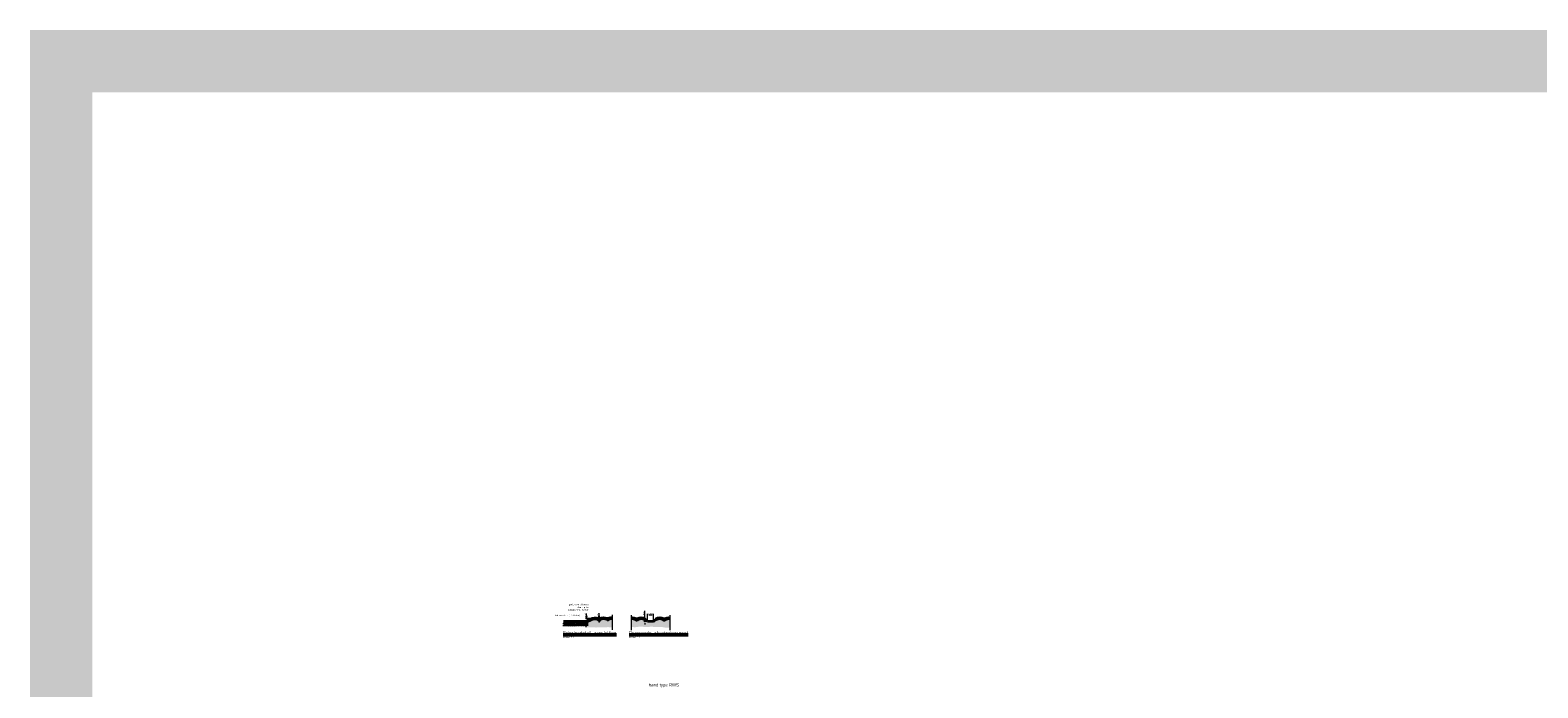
# Model space of a CAD drawing. Header units: metres. Extents: x -699 to 2316, y -1199 to 781.
# Tile 183 of 256: x -9 to 16, y -48 to -38. Entities that reach past the tile are written whole.
import ezdxf
from ezdxf.enums import TextEntityAlignment as Align

# ---------------------------------------------------------------- set-up
doc = ezdxf.new("R2010")
doc.units = ezdxf.units.M
doc.header["$PDMODE"] = 1
doc.linetypes.add('XX-CENTER', pattern=[8, 5, -1, 1, -1])
for name, color, linetype, lineweight in [('N-WA-VH-VERHARDING_ASFALT-A-20', 252, 'Continuous', 18), ('N-WE-VH-KANTVERHARDING-G', 210, 'Continuous', 35), ('N-WE-VH-KANTVERHARDING-GD', 210, 'Continuous', 50), ('X-XX-AL-M', 7, 'Continuous', 18), ('X-XX-AL-T25', 7, 'Continuous', 25), ('X-XX-AL-T50', 130, 'Continuous', 50), ('X-XX-AL-VERWIJZING_DOORSNEDE-G', 7, 'XX-CENTER', 18)]:
    doc.layers.add(name, color=color, linetype=linetype, lineweight=lineweight)
doc.layers.add('to-xx-view', color=1, linetype='Continuous', lineweight=25, plot=False)
doc.styles.add('NLCS-ISO', font='NLCS-ISO.ttf')
doc.styles.add('NLCS-ISO Standaard', font='NLCS-ISO.ttf')
doc.styles.add('NLCS-ISO-M10-T25', font='NLCS-ISO.ttf', dxfattribs={"height": 0.025})
doc.styles.add('rtw_iso', font='iso-rtw.shx')
doc.dimstyles.new('NLCS-M10-T25-Pijl-A', dxfattribs={"dimtxt": 0.025, "dimasz": 0.01875, "dimexe": 0.02, "dimexo": 0.02, "dimgap": 0.007, "dimtad": 1, "dimlfac": -1, "dimzin": 0, "dimdsep": 46, "dimtxsty": 'NLCS-ISO Standaard', "dimblk": 'Pijl', "dimblk1": 'Pijl', "dimblk2": 'Pijl', "dimcen": 2.5, "dimdle": 2, "dimclrd": 256, "dimclre": 256, "dimclrt": 256, "dimadec": 0, "dimazin": 0, "dimtfac": 1, "dimtofl": 0, "dimtmove": 0, "dimatfit": 3, "dimldrblk": 'Pijl', "dimfxl": 1, "dimtolj": 1, "dimtzin": 0, "dimlwd": 18, "dimlwe": 18, "dimarcsym": 0})
doc.dimstyles.new('NLCS-M10-T25-PIJL_A_L2_H2', dxfattribs={"dimscale": 0.01, "dimtxt": 2.5, "dimasz": 2.5, "dimexe": 2, "dimexo": 2, "dimgap": 0.7, "dimtad": 1, "dimzin": 0, "dimdsep": 46, "dimtxsty": 'NLCS-ISO-M10-T25', "dimcen": 0, "dimdle": 2, "dimclrd": 256, "dimclre": 256, "dimclrt": 256, "dimazin": 0, "dimtfac": 1, "dimtdec": 3, "dimtofl": 0, "dimtmove": 0, "dimatfit": 3, "dimfxl": 2, "dimtfillclr": 256, "dimtolj": 1, "dimtzin": 0, "dimlwd": -1, "dimlwe": -1, "dimarcsym": 0})

# ---------------------------------------------------------------- blocks, each defined once
blk = doc.blocks.new('Pijl')
h = blk.add_hatch(color=256)
h.paths.add_polyline_path([(0, 0), (-1.8, 0.4), (-1.8, 0)])
h.paths.add_polyline_path([(-1.8, 0), (-1.8, -0.4), (0, 0)])
for p, q in [((-1.9, 0), (0, 0)), ((0, 0), (-1.8, 0.4)), ((-1.8, 0.4), (-1.8, -0.4)), ((0, 0), (-1.8, -0.4))]:
    blk.add_line(p, q)
blk = doc.blocks.new('*D2308')
at = {"layer": 'Defpoints', "color": 0, "transparency": 16777216}
for p in [(0.545, -47.307), (0.545, -47.334), (0.618, -47.307)]:
    blk.add_point(p, dxfattribs=at)
at = {"layer": 'X-XX-AL-M', "lineweight": 18, "transparency": 16777216}
for p, q in [((0.598, -47.307), (0.525, -47.307)), ((0.545, -47.289), (0.545, -47.226)), ((0.545, -47.353), (0.545, -47.371))]:
    blk.add_line(p, q, dxfattribs=at)
at = {"layer": 'X-XX-AL-M', "lineweight": 18, "transparency": 16777216, "xscale": 0.01875, "yscale": 0.01875, "zscale": 0.01875}
for p, rotation in [((0.545, -47.307), 270), ((0.545, -47.334), 90)]:
    blk.add_blockref('Pijl', p, dxfattribs=dict(at, rotation=rotation))
at = {"layer": 'X-XX-AL-M', "transparency": 16777216, "insert": (0.526, -47.248), "char_height": 0.025, "attachment_point": 5, "rotation": 90, "style": 'NLCS-ISO Standaard'}
blk.add_mtext('\\A1;25', dxfattribs=at)
blk = doc.blocks.new('*D2309')
at = {"layer": 'Defpoints', "color": 0, "transparency": 16777216}
for p in [(0.344, -47.31), (0.344, -47.359), (0.478, -47.31)]:
    blk.add_point(p, dxfattribs=at)
at = {"layer": 'X-XX-AL-M', "lineweight": 18, "transparency": 16777216}
for p, q in [((0.458, -47.31), (0.324, -47.31)), ((0.344, -47.291), (0.344, -47.229)), ((0.344, -47.378), (0.344, -47.397))]:
    blk.add_line(p, q, dxfattribs=at)
at = {"layer": 'X-XX-AL-M', "lineweight": 18, "transparency": 16777216, "xscale": 0.01875, "yscale": 0.01875, "zscale": 0.01875}
for p, rotation in [((0.344, -47.31), 270), ((0.344, -47.359), 90)]:
    blk.add_blockref('Pijl', p, dxfattribs=dict(at, rotation=rotation))
at = {"layer": 'X-XX-AL-M', "transparency": 16777216, "insert": (0.325, -47.251), "char_height": 0.025, "attachment_point": 5, "rotation": 90, "style": 'NLCS-ISO Standaard'}
blk.add_mtext('\\A1;50', dxfattribs=at)
blk = doc.blocks.new('*D2310')
at = {"layer": 'Defpoints', "color": 0, "transparency": 16777216}
for p in [(1.319, -47.359), (1.419, -47.254), (1.419, -47.359)]:
    blk.add_point(p, dxfattribs=at)
at = {"layer": 'X-XX-AL-M', "transparency": 16777216}
for p, q in [((1.319, -47.339), (1.319, -47.234)), ((1.344, -47.254), (1.394, -47.254)), ((1.419, -47.339), (1.419, -47.234))]:
    blk.add_line(p, q, dxfattribs=at)
for points in [[(1.344, -47.25), (1.344, -47.258), (1.319, -47.254)], [(1.394, -47.25), (1.394, -47.258), (1.419, -47.254)]]:
    blk.add_solid(points, dxfattribs=at)
at = {"layer": 'X-XX-AL-M', "transparency": 16777216, "insert": (1.369, -47.234), "char_height": 0.025, "attachment_point": 5, "style": 'NLCS-ISO-M10-T25'}
blk.add_mtext('\\A1;0.10', dxfattribs=at)
blk = doc.blocks.new('*D2311')
at = {"layer": 'Defpoints', "color": 0, "transparency": 16777216}
for p in [(1.219, -47.309), (1.28, -47.309), (1.319, -47.359)]:
    blk.add_point(p, dxfattribs=at)
at = {"layer": 'X-XX-AL-M', "transparency": 16777216}
for p, q in [((1.239, -47.309), (1.3, -47.309)), ((1.299, -47.359), (1.26, -47.359)), ((1.28, -47.284), (1.28, -47.19)), ((1.28, -47.384), (1.28, -47.409))]:
    blk.add_line(p, q, dxfattribs=at)
for points in [[(1.276, -47.284), (1.284, -47.284), (1.28, -47.309)], [(1.276, -47.384), (1.284, -47.384), (1.28, -47.359)]]:
    blk.add_solid(points, dxfattribs=at)
at = {"layer": 'X-XX-AL-M', "transparency": 16777216, "insert": (1.26, -47.224), "char_height": 0.025, "attachment_point": 5, "rotation": 90, "style": 'NLCS-ISO-M10-T25'}
blk.add_mtext('\\A1;0.05', dxfattribs=at)

msp = doc.modelspace()

# ---------------------------------------------------------------- hatches: boundary and pattern name
at = {"layer": 'N-WA-VH-VERHARDING_ASFALT-A-20'}
h = msp.add_hatch(dxfattribs=at)
h.set_pattern_fill('VD-SMAB', color=256, scale=0.25, style=0, pattern_type=2)
h.set_pattern_definition([(45, (-392.5052, 448.94747), (-0.0165728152, 0.0165728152), []), (45, (-392.488627, 448.94747), (-0.0165728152, 0.0165728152), [0, -0.0234375])])
h.paths.add_polyline_path([(-0.0292, -47.3664), (-0.0292, -47.4354), (0.3439, -47.4285), (0.3444, -47.3594)])
msp.add_hatch(color=254, dxfattribs=at).paths.add_polyline_path([(0.7543, -47.3047, 0.0990195), (0.6969, -47.3177, 0.2215832), (0.6858, -47.3305, -0.7500202), (0.6842, -47.3305, 0.2320964), (0.6723, -47.3175, 0.2), (0.5569, -47.3205, 0.2215832), (0.5459, -47.3333, -0.7500202), (0.5443, -47.3333, 0.2320964), (0.5323, -47.3203, 0.2112426), (0.4111, -47.3261), (0.3444, -47.3594), (0.3444, -47.4518), (0.4169, -47.4542), (0.4653, -47.4548), (0.4951, -47.4565), (0.5356, -47.4525), (0.587, -47.4542), (0.6422, -47.453), (0.6916, -47.4496), (0.7273, -47.4553), (0.7543, -47.456)])
h = msp.add_hatch(color=254, dxfattribs=at)
edge = h.paths.add_edge_path()
edge.add_arc((1.659, -47.4589), 0.15, 83.27445, 112.94722)
edge.add_arc((1.6084, -47.3391), 0.02, 112.94722, 162.92287)
edge.add_arc((1.5884, -47.333), 0.000833, 197.11048, 342.92287, ccw=False)
edge.add_arc((1.5685, -47.3392), 0.02, 17.11048, 67.03968)
edge.add_arc((1.5178, -47.4589), 0.15, 67.03968, 112.96032)
edge.add_arc((1.4671, -47.3392), 0.02, 112.96032, 135)
edge.add_line((1.453, -47.325), (1.4186, -47.3594))
edge.add_line((1.4186, -47.3594), (1.3186, -47.3594))
edge.add_line((1.3186, -47.3594), (1.2841, -47.325))
edge.add_arc((1.27, -47.3392), 0.02, 45, 67.03968)
edge.add_arc((1.2193, -47.4589), 0.15, 67.03968, 112.96032)
edge.add_arc((1.1686, -47.3392), 0.02, 112.96032, 162.88952)
edge.add_arc((1.1487, -47.333), 0.000833, 197.07713, 342.88952, ccw=False)
edge.add_arc((1.1288, -47.3391), 0.02, 17.07713, 67.05278)
edge.add_arc((1.0781, -47.4589), 0.15, 67.05278, 96.72555)
edge.add_line((1.0605, -47.3099), (1.0605, -47.4485))
edge.add_line((1.0605, -47.4485), (1.1195, -47.4519))
edge.add_line((1.1195, -47.4519), (1.1888, -47.4436))
edge.add_line((1.1888, -47.4436), (1.3242, -47.4475))
edge.add_line((1.3242, -47.4475), (1.3842, -47.4436))
edge.add_line((1.3842, -47.4436), (1.4577, -47.4491))
edge.add_line((1.4577, -47.4491), (1.5561, -47.4491))
edge.add_line((1.5561, -47.4491), (1.606, -47.4574))
edge.add_line((1.606, -47.4574), (1.6766, -47.4558))
edge.add_line((1.6766, -47.4558), (1.6766, -47.3099))

# ---------------------------------------------------------------- linework, layer by layer
at = {"layer": 'N-WE-VH-KANTVERHARDING-G'}
for p, q in [((1.3186, -47.3594), (1.2841, -47.325)), ((1.4186, -47.3594), (1.3186, -47.3594)), ((1.4186, -47.3594), (1.453, -47.325))]:
    msp.add_line(p, q, dxfattribs=at)
at = {"layer": 'N-WE-VH-KANTVERHARDING-GD', "flags": 128}
msp.add_lwpolyline([(0.3439, -47.4294), (0.3444, -47.3594), (-0.0292, -47.3664)], dxfattribs=at)
at = {"layer": 'N-WE-VH-KANTVERHARDING-GD', "const_width": 0.005}
msp.add_lwpolyline([(0.1944, -47.3566), (0.0444, -47.3597)], dxfattribs=at)
at = {"layer": 'N-WE-VH-KANTVERHARDING-GD', "color": 252, "const_width": 0.02, "flags": 128}
msp.add_lwpolyline([(0.3344, -47.3594), (0.3344, -47.4523)], dxfattribs=at)
at = {"layer": 'N-WE-VH-KANTVERHARDING-GD', "flags": 128}
msp.add_lwpolyline([(0.7543, -47.3047, 0.0990195), (0.6969, -47.3177, 0.2215832), (0.6858, -47.3305, -0.7500202), (0.6842, -47.3305, 0.2320964), (0.6723, -47.3175, 0.2), (0.5569, -47.3205, 0.2215832), (0.5459, -47.3333, -0.7500202), (0.5443, -47.3333, 0.2320964), (0.5323, -47.3203, 0.2112426), (0.4111, -47.3261), (0.3444, -47.3594)], format="xyb", dxfattribs=at)
at = {"layer": 'N-WE-VH-KANTVERHARDING-GD'}
for centre, radius, start, end in [((1.0781, -47.4589), 0.15, 67.05278, 96.72555), ((1.1288, -47.3391), 0.02, 17.07713, 67.05278), ((1.1487, -47.333), 0.000833, 197.07713, 342.88952), ((1.1686, -47.3392), 0.02, 112.96032, 162.88952), ((1.2193, -47.4589), 0.15, 67.03968, 112.96032), ((1.27, -47.3392), 0.02, 45, 67.03968), ((1.4671, -47.3392), 0.02, 112.96032, 135), ((1.5178, -47.4589), 0.15, 67.03968, 112.96032), ((1.5685, -47.3392), 0.02, 17.11048, 67.03968), ((1.5884, -47.333), 0.000833, 197.11048, 342.92287), ((1.6084, -47.3391), 0.02, 112.94722, 162.92287), ((1.659, -47.4589), 0.15, 83.27445, 112.94722)]:
    msp.add_arc(centre, radius, start, end, dxfattribs=at)
at = {"layer": 'to-xx-view', "const_width": 1}
msp.add_lwpolyline([(-8.0838, -38.3644), (36.9945, -38.3644), (36.9945, -63.807), (-8.0838, -63.807)], close=True, dxfattribs=at)
at = {"layer": 'X-XX-AL-VERWIJZING_DOORSNEDE-G', "ltscale": 0.5}
for p, q in [((0.7543, -47.2511), (0.7543, -47.4955)), ((1.0605, -47.2564), (1.0605, -47.5007)), ((1.6766, -47.2564), (1.6766, -47.5007))]:
    msp.add_line(p, q, dxfattribs=at)

# ---------------------------------------------------------------- texts
at = {"layer": 'X-XX-AL-M', "style": 'NLCS-ISO'}
msp.add_text('1:2', height=0.025, rotation=26.56105, dxfattribs=at).set_placement((0.3601, -47.3516), align=Align.BOTTOM_CENTER)
at = {"layer": 'X-XX-AL-M', "style": 'rtw_iso'}
msp.add_text('band type RWS', height=0.05, rotation=0, dxfattribs=at).set_placement((1.3417, -48.4033))
at = {"layer": 'X-XX-AL-M', "char_height": 0.025, "attachment_point": 9, "style": 'NLCS-ISO Standaard'}
for s, insert in [('gefigureerd beton\\Pkleur: grijs\\Pcobblestone-motief', (0.3732, -47.1843)), ('bitumenstrip (ESHA-las)', (0.2423, -47.2806))]:
    msp.add_mtext(s, dxfattribs=dict(at, insert=insert))
at = {"layer": 'X-XX-AL-T25', "style": 'NLCS-ISO'}
for p in [(-0.035, -47.6191), (1.0243, -47.6191)]:
    msp.add_text('schaal 1:10', height=0.025, dxfattribs=at).set_placement(p)
at = {"layer": 'X-XX-AL-T50', "style": 'NLCS-ISO'}
for s, p in [('%%uPrincipedetail aansluiting', (-0.035, -47.5641)), ('%%UDoorsnede afwateringsgoot', (1.0243, -47.5641))]:
    msp.add_text(s, height=0.05, dxfattribs=at).set_placement(p)

# ---------------------------------------------------------------- dimensions: what is measured, and where the dimension line sits
at = {"layer": 'X-XX-AL-M'}
dim = msp.add_linear_dim(base=(0.3444, -47.3102), p1=(0.3444, -47.3594), p2=(0.4782, -47.3102), angle=90, text='50', dimstyle='NLCS-M10-T25-Pijl-A', dxfattribs=at)
dim.commit()
dim.dimension.update_dxf_attribs({"geometry": '*D2309', "text_midpoint": (0.3444, -47.2507), "dimtype": 160})
dim = msp.add_linear_dim(base=(0.5451, -47.3074), p1=(0.5451, -47.3339), p2=(0.6182, -47.3074), angle=90, text='25', dimstyle='NLCS-M10-T25-Pijl-A', dxfattribs=at)
dim.commit()
dim.dimension.update_dxf_attribs({"geometry": '*D2308', "text_midpoint": (0.5256, -47.2479)})
dim = msp.add_linear_dim(base=(1.2797, -47.3089), p1=(1.3186, -47.3594), p2=(1.2193, -47.3089), angle=90, dimstyle='NLCS-M10-T25-PIJL_A_L2_H2', dxfattribs=at)
dim.commit()
dim.dimension.update_dxf_attribs({"geometry": '*D2311', "text_midpoint": (1.2602, -47.2244)})
dim = msp.add_linear_dim(base=(1.4186, -47.2537), p1=(1.3186, -47.3594), p2=(1.4186, -47.3594), dimstyle='NLCS-M10-T25-PIJL_A_L2_H2', dxfattribs=at)
dim.commit()
dim.dimension.update_dxf_attribs({"geometry": '*D2310', "text_midpoint": (1.3686, -47.2342)})

doc.saveas('drawing.dxf')
